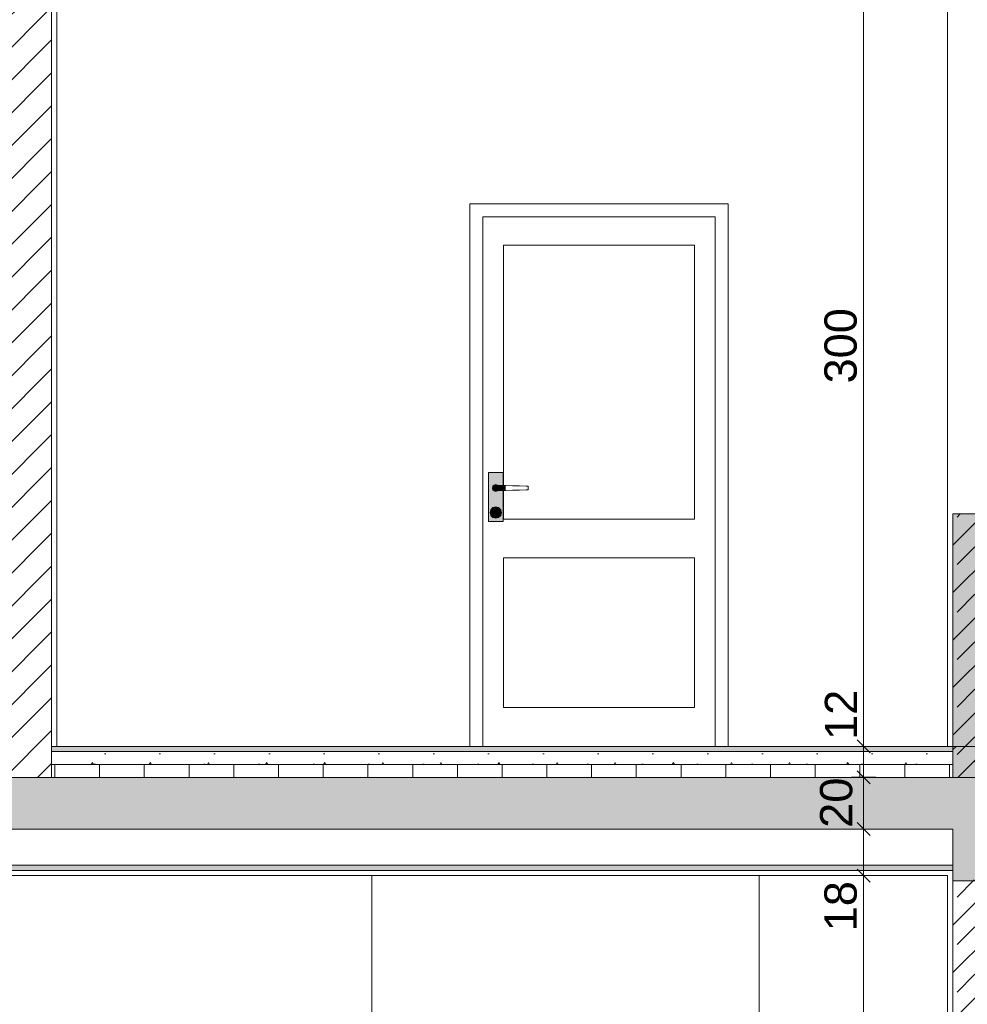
# Model space of a CAD drawing. Header units: millimetres. Extents: x -101298 to -58298, y 45839 to 66839.
# Tile 100 of 124: x -74181 to -70512, y 52671 to 56482. Entities that reach past the tile are written whole.
import ezdxf

# ---------------------------------------------------------------- set-up
doc = ezdxf.new("R2010")
doc.units = ezdxf.units.MM
doc.header["$MEASUREMENT"] = 0
for name, color, linetype, lineweight in [('Nowe_Konstrukcja - Stropy_Nr_pióra__21', 7, 'Continuous', 20), ('Nowe_Konstrukcja - Stropy_Nr_pióra__3', 7, 'Continuous', 13), ('Nowe_Konstrukcja - Ściany zew_Nr_pióra__106', 252, 'Continuous', 13), ('Nowe_Konstrukcja - Ściany zew_Nr_pióra__18', 9, 'Continuous', 15), ('Nowe_Konstrukcja - Ściany zew_Nr_pióra__19', 255, 'Continuous', 0), ('Nowe_Konstrukcja - Ściany zew_Nr_pióra__21', 7, 'Continuous', 20), ('Nowe_Konstrukcja - Ściany zew_Nr_pióra__3', 7, 'Continuous', 13), ('Nowe_Wymiarowanie - Ogólne_Nr_pióra__42', 8, 'Continuous', 25)]:
    doc.layers.add(name, color=color, linetype=linetype, lineweight=lineweight)
for name, color, linetype, lineweight, true_color in [('Nowe_Konstrukcja - Stropy_Nr_pióra__23', 7, 'Continuous', 13, 0x858585), ('Nowe_Konstrukcja - Ściany zew_Nr_pióra__102', 7, 'Continuous', 13, 0x3e3e3e), ('Nowe_Konstrukcja - Ściany zew_Nr_pióra__142', 7, 'Continuous', 0, 0xe8e8e8), ('Nowe_Konstrukcja - Ściany zew_Nr_pióra__23', 7, 'Continuous', 13, 0x858585), ('Nowe_Konstrukcja - Ściany zew_Nr_pióra__61', 7, 'Continuous', 18, 0x6a6a6a), ('Nowe_Konstrukcja - Ściany zew_Nr_pióra__62', 7, 'Continuous', 18, 0xaaaaaa), ('Nowe_Wymiarowanie - Ogólne_Nr_pióra__81', 7, 'Continuous', 13, 0x6a6a6a)]:
    doc.layers.add(name, color=color, linetype=linetype, lineweight=lineweight, true_color=true_color)
doc.layers.add('Nowe_Wymiarowanie - Ogólne', color=7, linetype='Continuous')
doc.styles.add('STYL_AUTOMATYCZNY_1', font='arial.ttf')
doc.dimstyles.new('STYL_AUTOMATYCZNY__1', dxfattribs={"dimtxt": 125, "dimasz": 47.5, "dimexe": 0.18, "dimexo": 0.0625, "dimgap": 0, "dimtad": 1, "dimdec": 0, "dimlfac": 0.1, "dimzin": 0, "dimdsep": 46, "dimtxsty": 'STYL_AUTOMATYCZNY_1', "dimblk": 'ARROWHEAD_6', "dimblk1": 'ARROWHEAD_6', "dimblk2": 'ARROWHEAD_6', "dimcen": 0.09, "dimse1": 1, "dimse2": 1, "dimclrd": 256, "dimclre": 256, "dimclrt": 8, "dimazin": 0, "dimtfac": 1, "dimtdec": 4, "dimtmove": 0, "dimatfit": 3, "dimfxl": 0, "dimtolj": 1, "dimtzin": 0, "dimarcsym": 0})
doc.dimstyles.new('STYL_AUTOMATYCZNY__3', dxfattribs={"dimtxt": 125, "dimasz": 47.5, "dimexe": 0.18, "dimexo": 0.0625, "dimgap": 0, "dimtad": 1, "dimdec": 0, "dimlfac": 0.1, "dimzin": 0, "dimdsep": 46, "dimtxsty": 'STYL_AUTOMATYCZNY_1', "dimblk": 'ARROWHEAD_6', "dimblk1": 'ARROWHEAD_6', "dimblk2": 'ARROWHEAD_6', "dimcen": 0.09, "dimse1": 1, "dimse2": 1, "dimclrd": 256, "dimclre": 256, "dimclrt": 8, "dimazin": 0, "dimtfac": 1, "dimtdec": 4, "dimtmove": 2, "dimatfit": 3, "dimfxl": 0, "dimtolj": 1, "dimtzin": 0, "dimarcsym": 0})
pattern_1 = [(45, (0, 0), (-63.63961, 63.63961), [])]
pattern_2 = [(45, (0, 0), (-91.92388, 91.92388), []), (45, (-45.96, 45.96), (-91.92388, 91.92388), [97.5, -32.5])]

# ---------------------------------------------------------------- blocks, each defined once
blk = doc.blocks.new('*D31')
at = {"layer": 'Nowe_Wymiarowanie - Ogólne_Nr_pióra__81', "color": 251, "linetype": 'Continuous', "lineweight": 13, "true_color": 0x6a6a6a}
for p, q in [((-70866.4, 53169.4), (-70960.2, 53169.4)), ((-70938.3, 53194.4), (-70888.3, 53144.4)), ((-70913.3, 50569.4), (-70913.3, 53169.4)), ((-70866.4, 50569.4), (-70960.2, 50569.4)), ((-70938.3, 50594.4), (-70888.3, 50544.4))]:
    blk.add_line(p, q, dxfattribs=at)
at = {"layer": 'Nowe_Wymiarowanie - Ogólne_Nr_pióra__42', "color": 8, "lineweight": 25, "char_height": 125, "attachment_point": 7, "rotation": 90, "style": 'STYL_AUTOMATYCZNY_1'}
for s, insert in [('\\A1;{\\pql;\\fArial|b0|i0|c238|p0;\\W1.000000;18}', (-70938.3, 52953.7)), ('\\A1;{\\pql;\\fArial|b0|i0|c238|p0;\\W1.000000;260}', (-70938.3, 51631))]:
    blk.add_mtext(s, dxfattribs=dict(at, insert=insert))
blk = doc.blocks.new('ARROWHEAD_6')
at = {"color": 0, "linetype": 'Continuous', "lineweight": 0}
for p, q in [((0, 0), (-1, 0)), ((-0.5, -0.5), (0.5, 0.5))]:
    blk.add_line(p, q, dxfattribs=at)
blk = doc.blocks.new('*D32')
at = {"layer": 'Nowe_Wymiarowanie - Ogólne_Nr_pióra__81', "color": 251, "linetype": 'Continuous', "lineweight": 13, "true_color": 0x6a6a6a}
for p, q in [((-70938.3, 53374.4), (-70888.3, 53324.4)), ((-70866.4, 53349.4), (-70960.2, 53349.4)), ((-70913.3, 53169.4), (-70913.3, 53349.4)), ((-70866.4, 53169.4), (-70960.2, 53169.4)), ((-70938.3, 53194.4), (-70888.3, 53144.4))]:
    blk.add_line(p, q, dxfattribs=at)
blk = doc.blocks.new('*D33')
at = {"layer": 'Nowe_Wymiarowanie - Ogólne_Nr_pióra__81', "color": 251, "linetype": 'Continuous', "lineweight": 13, "true_color": 0x6a6a6a}
for p, q in [((-70866.4, 53549.7), (-70960.2, 53549.7)), ((-70938.3, 53574.7), (-70888.3, 53524.7)), ((-70913.3, 53349.4), (-70913.3, 53549.7)), ((-70938.3, 53374.4), (-70888.3, 53324.4)), ((-70866.4, 53349.4), (-70960.2, 53349.4))]:
    blk.add_line(p, q, dxfattribs=at)
at = {"layer": 'Nowe_Wymiarowanie - Ogólne_Nr_pióra__42', "color": 8, "lineweight": 25, "insert": (-70955.4, 53354.2), "char_height": 125, "attachment_point": 7, "rotation": 90, "style": 'STYL_AUTOMATYCZNY_1'}
blk.add_mtext('\\A1;{\\pql;\\fArial|b0|i0|c238|p0;\\W1.000000;20}', dxfattribs=at)
blk = doc.blocks.new('*D34')
at = {"layer": 'Nowe_Wymiarowanie - Ogólne_Nr_pióra__81', "color": 251, "linetype": 'Continuous', "lineweight": 13, "true_color": 0x6a6a6a}
for p, q in [((-70938.3, 53694.4), (-70888.3, 53644.4)), ((-70866.4, 53669.4), (-70960.2, 53669.4)), ((-70913.3, 53549.7), (-70913.3, 53669.4)), ((-70866.4, 53549.7), (-70960.2, 53549.7)), ((-70938.3, 53574.7), (-70888.3, 53524.7))]:
    blk.add_line(p, q, dxfattribs=at)
blk = doc.blocks.new('*D35')
at = {"layer": 'Nowe_Wymiarowanie - Ogólne_Nr_pióra__81', "color": 251, "linetype": 'Continuous', "lineweight": 13, "true_color": 0x6a6a6a}
for p, q in [((-70866.4, 56669.4), (-70960.2, 56669.4)), ((-70938.3, 56694.4), (-70888.3, 56644.4)), ((-70913.3, 53669.4), (-70913.3, 56669.4)), ((-70938.3, 53694.4), (-70888.3, 53644.4)), ((-70866.4, 53669.4), (-70960.2, 53669.4))]:
    blk.add_line(p, q, dxfattribs=at)
at = {"layer": 'Nowe_Wymiarowanie - Ogólne_Nr_pióra__42', "color": 8, "lineweight": 25, "char_height": 125, "attachment_point": 7, "rotation": 90, "style": 'STYL_AUTOMATYCZNY_1'}
for s, insert in [('\\A1;{\\pql;\\fArial|b0|i0|c238|p0;\\W1.000000;8}', (-70938.3, 56549.1)), ('\\A1;{\\pql;\\fArial|b0|i0|c238|p0;\\W1.000000;300}', (-70938.3, 55074.1)), ('\\A1;{\\pql;\\fArial|b0|i0|c238|p0;\\W1.000000;12}', (-70938.3, 53694.4))]:
    blk.add_mtext(s, dxfattribs=dict(at, insert=insert))

msp = doc.modelspace()

# ---------------------------------------------------------------- hatches: boundary and pattern name
at = {"layer": 'Nowe_Konstrukcja - Stropy_Nr_pióra__23', "linetype": 'Continuous', "lineweight": 13, "true_color": 0x858585}
h = msp.add_hatch(dxfattribs=at)
h.set_pattern_fill('Beton_zbrojony_0001', color=252, style=0, pattern_type=2)
h.set_pattern_definition(pattern_2)
h.paths.add_polyline_path([(-86768.2, 55409.2), (-86767.6, 55209.4), (-86527.8, 55209.4), (-86507.8, 55209.4), (-86487.3, 55209.4), (-85251.4, 55209.4), (-82737.9, 53740.5), (-82677.3, 53705), (-82619.3, 53671.2), (-82618.7, 53670.8), (-82617.4, 53670), (-82616, 53669.2), (-82615.4, 53668.9), (-82551.2, 53631.4), (-82397.3, 53541.4), (-82271.2, 53467.7), (-82117.3, 53377.8), (-82110.8, 53374), (-82103, 53369.4), (-82095.9, 53369.4), (-82088.3, 53369.4), (-82088.3, 53349.4), (-70567.8, 53349.4), (-70567.8, 53149.5), (-70327.8, 53149.5), (-70327.8, 53549.4), (-70327.8, 54569.4), (-70567.8, 54569.4), (-70567.8, 53549.4), (-82088.3, 53549.4), (-82088.3, 53599.4), (-82088.3, 53649.4), (-82088.3, 53669.4), (-82117.3, 53669.4), (-82117.3, 53773), (-82222.2, 53773), (-82397.3, 53773), (-82397.3, 53936.7), (-82677.3, 53936.7), (-82677.3, 53996.7), (-82677.3, 54100.3), (-82957.3, 54100.3), (-82957.3, 54264), (-83237.3, 54264), (-83237.3, 54324), (-83237.3, 54427.6), (-83517.3, 54427.6), (-83517.3, 54487.6), (-83517.3, 54591.2), (-83797.3, 54591.2), (-83797.3, 54651.2), (-83797.3, 54754.9), (-84077.3, 54754.9), (-84077.3, 54814.9), (-84077.3, 54918.5), (-84357.3, 54918.5), (-84357.3, 54978.5), (-84357.3, 55082.1), (-84637.3, 55082.1), (-84637.3, 55142.1), (-84637.3, 55245.8), (-84917.3, 55245.8), (-84917.3, 55305.8), (-84917.3, 55409.4), (-84999.7, 55409.4), (-86507.8, 55409.4), (-86527.4, 55409.4)])
h = msp.add_hatch(dxfattribs=at)
h.set_pattern_fill('Beton_zbrojony_0001', color=252, style=0, pattern_type=2)
h.set_pattern_definition(pattern_2)
h.paths.add_polyline_path([(-70567.8, 53549.4), (-70327.8, 53549.4), (-70327.8, 54569.4), (-70567.8, 54569.4)])
at = {"layer": 'Nowe_Konstrukcja - Stropy_Nr_pióra__23', "linetype": 'Continuous', "lineweight": 0, "true_color": 0xe0e0e0}
for points in [[(-70567.8, 53649.4), (-70567.8, 53669.4), (-74057.8, 53669.4), (-74057.8, 53649.4)], [(-70567.8, 53189.4), (-70567.8, 53209.4), (-80227.8, 53209.4), (-80227.8, 53189.4)]]:
    msp.add_hatch(color=254, dxfattribs=at).paths.add_polyline_path(points)
at = {"layer": 'Nowe_Konstrukcja - Stropy_Nr_pióra__23', "linetype": 'Continuous', "lineweight": 13, "true_color": 0x858585}
h = msp.add_hatch(dxfattribs=at)
h.set_pattern_fill('Beton_lekki_0001', color=252, style=0, pattern_type=2)
h.set_pattern_definition([(0, (0, 0), (0, 389.7114), [24.375, -200.625]), (0, (112.5, 194.86), (0, 389.7114), [24.375, -200.625]), (60, (0, 0), (-337.5, 194.8557), [24.375, -200.625]), (60, (225, 0), (-337.5, 194.8557), [24.375, -200.625]), (120, (24.37, 0), (337.5, 194.8557), [24.375, -200.625]), (120, (249.38, 0), (337.5, 194.8557), [24.375, -200.625]), (0, (0, 37.5), (0, 75), [0, -75, 0, -112.5]), (45, (37.5, 37.5), (-53.03301, 53.03301), [0, -56.25, 0, -93.75])])
h.paths.add_polyline_path([(-70567.8, 53599.4), (-70567.8, 53649.4), (-74057.8, 53649.4), (-74057.8, 53599.4)])
h = msp.add_hatch(dxfattribs=at)
h.set_pattern_fill('Styropian_0001', color=252, style=0, pattern_type=2)
h.set_pattern_definition([(90, (0, 0), (-173.20508, 0), [100, -200]), (90, (-86.6, 150), (-173.20508, 0), [100, -200]), (150, (-4e-14, 100), (86.60254, 150), [100, -200]), (150, (-173.2, 100), (86.60254, 150), [100, -200]), (210, (0, 0), (-86.60254, 150), [100, -200]), (210, (-173.2, -7e-14), (-86.60254, 150), [100, -200])])
h.paths.add_polyline_path([(-70567.8, 53549.4), (-70567.8, 53599.4), (-74057.8, 53599.4), (-74057.8, 53549.4)])
at = {"layer": 'Nowe_Konstrukcja - Ściany zew_Nr_pióra__102', "linetype": 'Continuous', "lineweight": 13, "true_color": 0x3e3e3e}
for points in [[(-72348.1, 54675.4), (-72348.9, 54675.9), (-72350.7, 54669.4), (-72349.7, 54669.4)], [(-72349.7, 54669.4), (-72350.7, 54669.4), (-72348.9, 54662.9), (-72348.1, 54663.4)], [(-72343.7, 54679.8), (-72344.2, 54680.7), (-72348.9, 54675.9), (-72348.1, 54675.4)], [(-72348.1, 54663.4), (-72348.9, 54662.9), (-72344.2, 54658.1), (-72343.7, 54659)], [(-72343.7, 54659), (-72344.2, 54658.1), (-72337.7, 54656.4), (-72337.7, 54657.4)], [(-72337.7, 54657.4), (-72337.7, 54656.4), (-72331.2, 54658.1), (-72331.7, 54659)], [(-72331.7, 54659), (-72331.2, 54658.1), (-72329.9, 54659.4), (-72331.3, 54659.4)], [(-72343.7, 54586.9), (-72344.6, 54587.4), (-72345.7, 54583.4), (-72344.7, 54583.4)], [(-72344.7, 54583.4), (-72345.7, 54583.4), (-72344.6, 54579.4), (-72343.7, 54579.9)], [(-72343.7, 54579.9), (-72344.6, 54579.4), (-72341.7, 54576.5), (-72341.2, 54577.3)], [(-72341.2, 54577.3), (-72341.7, 54576.5), (-72337.7, 54575.4), (-72337.7, 54576.4)], [(-72337.7, 54576.4), (-72337.7, 54575.4), (-72333.7, 54576.5), (-72334.2, 54577.3)], [(-72334.2, 54577.3), (-72333.7, 54576.5), (-72330.7, 54579.4), (-72331.6, 54579.9)]]:
    msp.add_hatch(color=250, dxfattribs=at).paths.add_polyline_path(points)
at = {"layer": 'Nowe_Konstrukcja - Ściany zew_Nr_pióra__106', "linetype": 'Continuous', "lineweight": 13}
for points in [[(-72357.7, 54574.4), (-72359.7, 54574.4), (-72356.7, 54563.4), (-72355, 54564.4)], [(-72331.6, 54586.9), (-72330.7, 54587.4), (-72333.7, 54590.3), (-72334.2, 54589.5)], [(-72355, 54564.4), (-72356.7, 54563.4), (-72348.7, 54555.3), (-72347.7, 54557.1)], [(-72347.7, 54557.1), (-72348.7, 54555.3), (-72337.7, 54552.4), (-72337.7, 54554.4)], [(-72337.7, 54554.4), (-72337.7, 54552.4), (-72326.7, 54555.3), (-72327.7, 54557.1)]]:
    msp.add_hatch(color=252, dxfattribs=at).paths.add_polyline_path(points)
at = {"layer": 'Nowe_Konstrukcja - Ściany zew_Nr_pióra__142', "linetype": 'Continuous', "lineweight": 0, "true_color": 0xe8e8e8}
msp.add_hatch(color=254, dxfattribs=at).paths.add_polyline_path([(-72317.7, 54574.4), (-72315.7, 54574.4), (-72318.6, 54585.4), (-72320.4, 54584.4)])
at = {"layer": 'Nowe_Konstrukcja - Ściany zew_Nr_pióra__18', "linetype": 'Continuous', "lineweight": 15}
h = msp.add_hatch(color=9, dxfattribs=at)
h.paths.add_polyline_path([(-72309.2, 54729.4), (-72366.2, 54729.4), (-72366.2, 54539.4), (-72309.2, 54539.4), (-72309.2, 54659.5), (-72312.7, 54659.4), (-72329.9, 54659.4), (-72331.2, 54658.1), (-72337.7, 54656.4), (-72344.2, 54658.1), (-72348.9, 54662.9), (-72350.7, 54669.4), (-72348.9, 54675.9), (-72344.2, 54680.7), (-72337.7, 54682.4), (-72331.2, 54680.7), (-72329.9, 54679.4), (-72312.7, 54679.4), (-72309.2, 54679.3)])
h.paths.add_polyline_path([(-72356.7, 54563.4), (-72359.7, 54574.4), (-72356.7, 54585.4), (-72348.7, 54593.5), (-72337.7, 54596.4), (-72326.7, 54593.5), (-72318.6, 54585.4), (-72315.7, 54574.4), (-72318.6, 54563.4), (-72326.7, 54555.3), (-72337.7, 54552.4), (-72348.7, 54555.3)], flags=0)
for points in [[(-72337.7, 54659.4), (-72312.7, 54659.4), (-72312.7, 54679.4), (-72337.7, 54679.4), (-72342.7, 54678.1), (-72346.3, 54674.4), (-72347.7, 54669.4), (-72346.3, 54664.4), (-72342.7, 54660.7)], [(-72312.7, 54679.4), (-72312.7, 54659.4), (-72299.3, 54659.8), (-72299.3, 54679)], [(-72320.4, 54564.4), (-72318.6, 54563.4), (-72315.7, 54574.4), (-72317.7, 54574.4)]]:
    msp.add_hatch(color=9, dxfattribs=at).paths.add_polyline_path(points)
h = msp.add_hatch(color=9, dxfattribs=at)
h.paths.add_polyline_path([(-72357.7, 54574.4), (-72355, 54564.4), (-72347.7, 54557.1), (-72337.7, 54554.4), (-72327.7, 54557.1), (-72320.4, 54564.4), (-72317.7, 54574.4), (-72320.4, 54584.4), (-72327.7, 54591.7), (-72337.7, 54594.4), (-72347.7, 54591.7), (-72355, 54584.4)])
h.paths.add_polyline_path([(-72345.7, 54583.4), (-72344.6, 54587.4), (-72341.7, 54590.3), (-72337.7, 54591.4), (-72333.7, 54590.3), (-72330.7, 54587.4), (-72329.7, 54583.4), (-72330.7, 54579.4), (-72333.7, 54576.5), (-72337.7, 54575.4), (-72341.7, 54576.5), (-72344.6, 54579.4)], flags=0)
at = {"layer": 'Nowe_Konstrukcja - Ściany zew_Nr_pióra__19', "linetype": 'Continuous', "lineweight": 0}
for points in [[(-72327.7, 54591.7), (-72326.7, 54593.5), (-72337.7, 54596.4), (-72337.7, 54594.4)], [(-72320.4, 54584.4), (-72318.6, 54585.4), (-72326.7, 54593.5), (-72327.7, 54591.7)]]:
    msp.add_hatch(color=255, dxfattribs=at).paths.add_polyline_path(points)
at = {"layer": 'Nowe_Konstrukcja - Ściany zew_Nr_pióra__23', "linetype": 'Continuous', "lineweight": 13, "true_color": 0x858585}
h = msp.add_hatch(dxfattribs=at)
h.set_pattern_fill('Bloczki_ceramiczne_0001', color=252, style=0, pattern_type=2)
h.set_pattern_definition(pattern_1)
h.paths.add_polyline_path([(-74057.8, 56949.4), (-74297.8, 56949.4), (-74297.8, 53549.4), (-74057.8, 53549.4)])
for points in [[(-72331.7, 54679.8), (-72331.2, 54680.7), (-72337.7, 54682.4), (-72337.7, 54681.4)], [(-72331.7, 54679.8), (-72331.3, 54679.4), (-72329.9, 54679.4), (-72331.2, 54680.7)], [(-72334.2, 54589.5), (-72333.7, 54590.3), (-72337.7, 54591.4), (-72337.7, 54590.4)], [(-72327.7, 54557.1), (-72326.7, 54555.3), (-72318.6, 54563.4), (-72320.4, 54564.4)]]:
    msp.add_hatch(color=252, dxfattribs=at).paths.add_polyline_path(points)
h = msp.add_hatch(dxfattribs=at)
h.set_pattern_fill('Bloczki_ceramiczne_0001', color=252, style=0, pattern_type=2)
h.set_pattern_definition(pattern_1)
h.paths.add_polyline_path([(-70327.8, 53669.4), (-70567.8, 53669.4), (-70567.8, 53549.4), (-70447.8, 53549.4), (-70327.8, 53549.4)])
h = msp.add_hatch(dxfattribs=at)
h.set_pattern_fill('Beton_zbrojony_0001', color=252, style=0, pattern_type=2)
h.set_pattern_definition(pattern_2)
h.paths.add_polyline_path([(-70567.8, 53152.6), (-70567.8, 49719.7), (-70327.8, 49719.7), (-70327.8, 53149.4), (-70447.8, 53149.4), (-70447.8, 53152.6)])
at = {"layer": 'Nowe_Konstrukcja - Ściany zew_Nr_pióra__61', "linetype": 'Continuous', "lineweight": 18, "true_color": 0x6a6a6a}
for points in [[(-72349.7, 54669.4), (-72348.1, 54663.4), (-72343.7, 54659), (-72337.7, 54657.4), (-72331.7, 54659), (-72331.3, 54659.4), (-72337.7, 54659.4), (-72342.7, 54660.7), (-72346.3, 54664.4), (-72347.7, 54669.4), (-72346.3, 54674.4), (-72342.7, 54678.1), (-72337.7, 54679.4), (-72331.3, 54679.4), (-72331.7, 54679.8), (-72337.7, 54681.4), (-72343.7, 54679.8), (-72348.1, 54675.4)], [(-72337.7, 54681.4), (-72337.7, 54682.4), (-72344.2, 54680.7), (-72343.7, 54679.8)], [(-72330.7, 54583.4), (-72331.6, 54586.9), (-72334.2, 54589.5), (-72337.7, 54590.4), (-72341.2, 54589.5), (-72343.7, 54586.9), (-72344.7, 54583.4), (-72343.7, 54579.9), (-72341.2, 54577.3), (-72337.7, 54576.4), (-72334.2, 54577.3), (-72331.6, 54579.9)], [(-72341.2, 54589.5), (-72341.7, 54590.3), (-72344.6, 54587.4), (-72343.7, 54586.9)], [(-72331.6, 54579.9), (-72330.7, 54579.4), (-72329.7, 54583.4), (-72330.7, 54583.4)]]:
    msp.add_hatch(color=251, dxfattribs=at).paths.add_polyline_path(points)
at = {"layer": 'Nowe_Konstrukcja - Ściany zew_Nr_pióra__62', "linetype": 'Continuous', "lineweight": 18, "true_color": 0xaaaaaa}
msp.add_hatch(color=253, dxfattribs=at).paths.add_polyline_path([(-72347.7, 54591.7), (-72348.7, 54593.5), (-72356.7, 54585.4), (-72355, 54584.4)])

# ---------------------------------------------------------------- linework, layer by layer
at = {"layer": 'Nowe_Konstrukcja - Stropy_Nr_pióra__21', "color": 7, "linetype": 'Continuous', "lineweight": 20, "flags": 128}
msp.add_lwpolyline([(-82088.3, 53349.4), (-70567.8, 53349.4), (-70567.8, 53149.5), (-70327.8, 53149.5), (-70327.8, 53549.4), (-70327.8, 54569.4), (-70567.8, 54569.4), (-70567.8, 53549.4), (-82088.3, 53549.4)], dxfattribs=at)
msp.add_lwpolyline([(-70567.8, 53549.4), (-70327.8, 53549.4), (-70327.8, 54569.4), (-70567.8, 54569.4)], close=True, dxfattribs=at)
at = {"layer": 'Nowe_Konstrukcja - Stropy_Nr_pióra__3', "color": 7, "linetype": 'Continuous', "lineweight": 13}
for p, q in [((-70567.8, 53549.4), (-70567.8, 53669.4)), ((-74057.8, 53649.4), (-70567.8, 53649.4)), ((-74057.8, 53649.4), (-70587.8, 53649.4)), ((-74057.8, 53599.4), (-70567.8, 53599.4)), ((-74057.8, 53599.4), (-70587.8, 53599.4)), ((-70567.8, 49719.7), (-70567.8, 53349.4)), ((-80227.8, 53209.4), (-70567.8, 53209.4)), ((-80227.8, 53209.4), (-70587.8, 53209.4)), ((-80227.8, 53189.4), (-70567.8, 53189.4)), ((-80227.8, 53189.4), (-70587.8, 53189.4))]:
    msp.add_line(p, q, dxfattribs=at)
at = {"layer": 'Nowe_Konstrukcja - Ściany zew_Nr_pióra__21', "color": 7, "linetype": 'Continuous', "lineweight": 20}
msp.add_line((-70567.8, 49719.7), (-70567.8, 53349.4), dxfattribs=at)
at = {"layer": 'Nowe_Konstrukcja - Ściany zew_Nr_pióra__3', "color": 7, "linetype": 'Continuous', "lineweight": 13}
for p, q in [((-74057.8, 53549.4), (-74057.8, 56949.4)), ((-74057.8, 53669.4), (-74057.8, 56949.4)), ((-74037.8, 53669.4), (-74037.8, 56669.4)), ((-70587.8, 56669.4), (-70587.8, 53669.4)), ((-72437.7, 55769.4), (-72437.7, 55719.4)), ((-71437.7, 55769.4), (-72437.7, 55769.4)), ((-71437.7, 55719.4), (-71437.7, 55769.4)), ((-72437.7, 55719.4), (-72437.7, 53669.4)), ((-72387.7, 55609.4), (-72387.7, 55719.4)), ((-72387.7, 55719.4), (-71487.7, 55719.4)), ((-71487.7, 55719.4), (-71487.7, 55609.4)), ((-71437.7, 53669.4), (-71437.7, 55719.4)), ((-72387.7, 53819.4), (-72387.7, 55609.4)), ((-71567.7, 55609.4), (-72307.7, 55609.4)), ((-72307.7, 55609.4), (-72307.7, 54679.3)), ((-71567.7, 54549.4), (-71567.7, 55609.4)), ((-71487.7, 55609.4), (-71487.7, 53819.4)), ((-72366.2, 54729.4), (-72309.2, 54729.4)), ((-72366.2, 54539.4), (-72366.2, 54729.4)), ((-72309.2, 54729.4), (-72309.2, 54679.3)), ((-72350.7, 54669.4), (-72348.9, 54675.9)), ((-72348.9, 54662.9), (-72350.7, 54669.4)), ((-72349.7, 54669.4), (-72348.1, 54675.4)), ((-72348.1, 54663.4), (-72349.7, 54669.4)), ((-72348.9, 54675.9), (-72344.2, 54680.7)), ((-72344.2, 54658.1), (-72348.9, 54662.9)), ((-72348.1, 54675.4), (-72343.7, 54679.8)), ((-72343.7, 54659), (-72348.1, 54663.4)), ((-72347.7, 54669.4), (-72346.3, 54674.4)), ((-72346.3, 54664.4), (-72347.7, 54669.4)), ((-72346.3, 54674.4), (-72342.7, 54678.1)), ((-72342.7, 54660.7), (-72346.3, 54664.4)), ((-72344.2, 54680.7), (-72337.7, 54682.4)), ((-72337.7, 54656.4), (-72344.2, 54658.1)), ((-72343.7, 54679.8), (-72337.7, 54681.4)), ((-72337.7, 54657.4), (-72343.7, 54659)), ((-72342.7, 54678.1), (-72337.7, 54679.4)), ((-72337.7, 54659.4), (-72342.7, 54660.7)), ((-72337.7, 54682.4), (-72331.2, 54680.7)), ((-72337.7, 54681.4), (-72331.7, 54679.8)), ((-72337.7, 54679.4), (-72312.7, 54679.4)), ((-72312.7, 54659.4), (-72337.7, 54659.4)), ((-72331.7, 54659), (-72337.7, 54657.4)), ((-72331.2, 54658.1), (-72337.7, 54656.4)), ((-72331.7, 54679.8), (-72331.3, 54679.4)), ((-72331.3, 54659.4), (-72331.7, 54659)), ((-72331.2, 54680.7), (-72329.9, 54679.4)), ((-72329.9, 54659.4), (-72331.2, 54658.1)), ((-72312.7, 54679.4), (-72299.3, 54679)), ((-72299.3, 54659.8), (-72312.7, 54659.4)), ((-72309.2, 54659.5), (-72309.2, 54539.4)), ((-72307.7, 54659.5), (-72307.7, 54549.4)), ((-72299.3, 54679), (-72272.6, 54678.2)), ((-72272.6, 54660.6), (-72299.3, 54659.8)), ((-72272.6, 54678.2), (-72246.2, 54677.4)), ((-72246.2, 54661.4), (-72272.6, 54660.6)), ((-72246.2, 54677.4), (-72220.3, 54676.7)), ((-72220.3, 54662.1), (-72246.2, 54661.4)), ((-72220.3, 54676.7), (-72212.2, 54676.4)), ((-72212.2, 54662.4), (-72220.3, 54662.1)), ((-72212.2, 54676.4), (-72212.2, 54662.4)), ((-72359.7, 54574.4), (-72356.7, 54585.4)), ((-72356.7, 54563.4), (-72359.7, 54574.4)), ((-72357.7, 54574.4), (-72355, 54584.4)), ((-72355, 54564.4), (-72357.7, 54574.4)), ((-72356.7, 54585.4), (-72348.7, 54593.5)), ((-72355, 54584.4), (-72347.7, 54591.7)), ((-72348.7, 54593.5), (-72337.7, 54596.4)), ((-72347.7, 54591.7), (-72337.7, 54594.4)), ((-72345.7, 54583.4), (-72344.6, 54587.4)), ((-72344.6, 54579.4), (-72345.7, 54583.4)), ((-72344.7, 54583.4), (-72343.7, 54586.9)), ((-72343.7, 54579.9), (-72344.7, 54583.4)), ((-72344.6, 54587.4), (-72341.7, 54590.3)), ((-72341.7, 54576.5), (-72344.6, 54579.4)), ((-72343.7, 54586.9), (-72341.2, 54589.5)), ((-72341.2, 54577.3), (-72343.7, 54579.9)), ((-72341.7, 54590.3), (-72337.7, 54591.4)), ((-72337.7, 54575.4), (-72341.7, 54576.5)), ((-72341.2, 54589.5), (-72337.7, 54590.4)), ((-72337.7, 54576.4), (-72341.2, 54577.3)), ((-72337.7, 54596.4), (-72326.7, 54593.5)), ((-72337.7, 54594.4), (-72327.7, 54591.7)), ((-72337.7, 54591.4), (-72333.7, 54590.3)), ((-72337.7, 54590.4), (-72334.2, 54589.5)), ((-72334.2, 54577.3), (-72337.7, 54576.4)), ((-72333.7, 54576.5), (-72337.7, 54575.4)), ((-72334.2, 54589.5), (-72331.6, 54586.9)), ((-72331.6, 54579.9), (-72334.2, 54577.3)), ((-72333.7, 54590.3), (-72330.7, 54587.4)), ((-72330.7, 54579.4), (-72333.7, 54576.5)), ((-72331.6, 54586.9), (-72330.7, 54583.4)), ((-72330.7, 54583.4), (-72331.6, 54579.9)), ((-72330.7, 54587.4), (-72329.7, 54583.4)), ((-72329.7, 54583.4), (-72330.7, 54579.4)), ((-72327.7, 54591.7), (-72320.4, 54584.4)), ((-72326.7, 54593.5), (-72318.6, 54585.4)), ((-72320.4, 54584.4), (-72317.7, 54574.4)), ((-72317.7, 54574.4), (-72320.4, 54564.4)), ((-72318.6, 54585.4), (-72315.7, 54574.4)), ((-72315.7, 54574.4), (-72318.6, 54563.4)), ((-72309.2, 54539.4), (-72366.2, 54539.4)), ((-72348.7, 54555.3), (-72356.7, 54563.4)), ((-72347.7, 54557.1), (-72355, 54564.4)), ((-72337.7, 54552.4), (-72348.7, 54555.3)), ((-72337.7, 54554.4), (-72347.7, 54557.1)), ((-72327.7, 54557.1), (-72337.7, 54554.4)), ((-72326.7, 54555.3), (-72337.7, 54552.4)), ((-72320.4, 54564.4), (-72327.7, 54557.1)), ((-72318.6, 54563.4), (-72326.7, 54555.3)), ((-72307.7, 54549.4), (-71567.7, 54549.4)), ((-71567.7, 54399.4), (-72307.7, 54399.4)), ((-72307.7, 54399.4), (-72307.7, 53819.4)), ((-71567.7, 53819.4), (-71567.7, 54399.4)), ((-72387.7, 53669.4), (-72387.7, 53819.4)), ((-72307.7, 53819.4), (-71567.7, 53819.4)), ((-71487.7, 53819.4), (-71487.7, 53669.4)), ((-74057.8, 53669.4), (-70567.8, 53669.4)), ((-70567.8, 53669.4), (-70327.8, 53669.4)), ((-70567.8, 53549.4), (-70567.8, 53669.4)), ((-80207.8, 53169.4), (-70587.8, 53169.4)), ((-72817.8, 53169.4), (-72817.8, 50569.4)), ((-71317.8, 53169.4), (-71317.8, 50569.4)), ((-70587.8, 50569.4), (-70587.8, 53169.4))]:
    msp.add_line(p, q, dxfattribs=at)

# ---------------------------------------------------------------- dimensions: what is measured, and where the dimension line sits
at = {"layer": 'Nowe_Wymiarowanie - Ogólne', "color": 251, "linetype": 'Continuous', "lineweight": 13, "true_color": 0x6a6a6a}
for base, p1, p2, dimstyle, picture, middle in [((-70913.3, 56669.4), (-80227.8, 53669.4), (-70866.7, 56669.4), 'STYL_AUTOMATYCZNY__1', '*D35', (-71000.8, 55216.8)), ((-70913.3, 53669.4), (-80227.8, 53549.7), (-80227.8, 53669.4), 'STYL_AUTOMATYCZNY__1', '*D34', (-71000.8, 53789.5)), ((-70913.3, 53549.7), (-80227.8, 53349.4), (-80227.8, 53549.7), 'STYL_AUTOMATYCZNY__3', '*D33', (-71017.9, 53449.3)), ((-70913.3, 53349.4), (-80207.8, 53169.4), (-80227.8, 53349.4), 'STYL_AUTOMATYCZNY__1', '*D32', (-71000.8, 53048.8)), ((-70913.3, 53169.4), (-80207.8, 50569.4), (-80207.8, 53169.4), 'STYL_AUTOMATYCZNY__1', '*D31', (-71000.8, 51773.7))]:
    dim = msp.add_linear_dim(base=base, p1=p1, p2=p2, angle=90, dimstyle=dimstyle, dxfattribs=at)
    dim.commit()
    dim.dimension.update_dxf_attribs({"geometry": picture, "text_midpoint": middle, "dimtype": 160, "text_rotation": 90})

doc.saveas('drawing.dxf')
